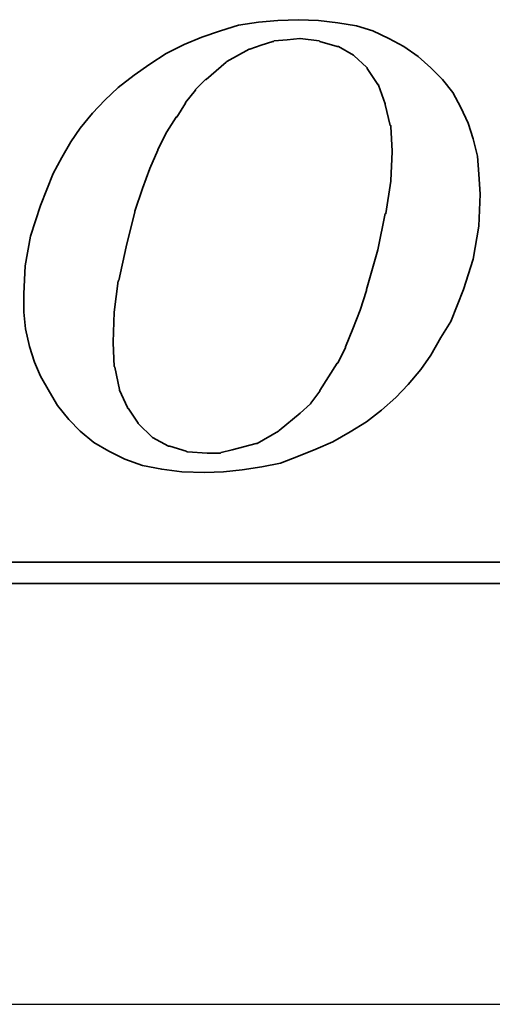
# Model space of a CAD drawing. Header units: millimetres. Extents: x -51 to 427, y -66 to 81.
# Tile 39 of 105: x 128.65 to 129.81, y 0 to 2.41. Entities that reach past the tile are written whole.
import ezdxf

# ---------------------------------------------------------------- set-up
doc = ezdxf.new("R2010")
doc.units = ezdxf.units.MM
doc.linetypes.add('CENTER', pattern=[2, 1.25, -0.25, 0.25, -0.25])
for name, color, linetype in [('CL', 1, 'CENTER'), ('DIM', 4, 'Continuous'), ('layer 1', 7, 'Continuous')]:
    doc.layers.add(name, color=color, linetype=linetype)

# ---------------------------------------------------------------- blocks, each defined once
blk = doc.blocks.new('TBI MOTION logo(完整正式版)')
at = {"layer": 'layer 1', "color": 22, "lineweight": 35}
for points, knots in [([(35.79625, -6.98375), (35.79625, -6.98375), (36.23125, -7.43875), (36.23125, -7.43875), (36.23125, -7.43875), (36.23125, -7.43875), (36.75625, -7.87125), (36.75625, -7.87125), (36.75625, -7.87125), (36.75625, -7.87125), (37.33125, -8.20375), (37.33125, -8.20375), (37.33125, -8.20375), (37.33125, -8.20375), (37.95625, -8.51875), (37.95625, -8.51875), (37.95625, -8.51875), (37.95625, -8.51875), (38.62625, -8.75875), (38.62625, -8.75875), (38.62625, -8.75875), (38.62625, -8.75875), (39.37125, -8.90375), (39.37125, -8.90375), (39.37125, -8.90375), (39.37125, -8.90375), (40.14125, -8.99875), (40.14125, -8.99875), (40.14125, -8.99875), (40.14125, -8.99875), (41.02625, -9.02375), (41.02625, -9.02375), (41.02625, -9.02375), (41.02625, -9.02375), (41.74625, -8.99875), (41.74625, -8.99875), (41.74625, -8.99875), (41.74625, -8.99875), (42.46625, -8.92375), (42.46625, -8.92375), (42.46625, -8.92375), (42.46625, -8.92375), (43.21125, -8.80625), (43.21125, -8.80625), (43.21125, -8.80625), (43.21125, -8.80625), (43.93125, -8.66375), (43.93125, -8.66375), (43.93125, -8.66375), (43.93125, -8.66375), (44.62625, -8.39875), (44.62625, -8.39875), (44.62625, -8.39875), (44.62625, -8.39875), (45.29625, -8.13375), (45.29625, -8.13375), (45.29625, -8.13375), (45.29625, -8.13375), (45.94625, -7.84375), (45.94625, -7.84375), (45.94625, -7.84375), (45.94625, -7.84375), (46.61625, -7.46375), (46.61625, -7.46375), (46.61625, -7.46375), (46.61625, -7.46375), (47.24125, -7.07875), (47.24125, -7.07875), (47.24125, -7.07875), (47.24125, -7.07875), (47.81625, -6.62375), (47.81625, -6.62375), (47.81625, -6.62375), (47.81625, -6.62375), (48.36875, -6.14375), (48.36875, -6.14375), (48.36875, -6.14375), (48.36875, -6.14375), (48.84625, -5.64125), (48.84625, -5.64125), (48.84625, -5.64125), (48.84625, -5.64125), (49.32625, -5.06375), (49.32625, -5.06375), (49.32625, -5.06375), (49.32625, -5.06375), (49.71125, -4.51374), (49.71125, -4.51374), (49.71125, -4.51374), (49.71125, -4.51374), (50.09625, -3.83874), (50.09625, -3.83874), (50.09625, -3.83874), (50.09625, -3.83874), (50.48125, -3.21374), (50.48125, -3.21374), (50.48125, -3.21374), (50.48125, -3.21374), (50.96125, -1.99125), (50.96125, -1.99125), (50.96125, -1.99125), (50.96125, -1.99125), (51.34375, -0.81875), (51.34375, -0.81875), (51.34375, -0.81875), (51.34375, -0.81875), (51.56125, 0.45624), (51.56125, 0.45624), (51.56125, 0.45624), (51.56125, 0.45624), (51.60625, 1.67624), (51.60625, 1.67624), (51.60625, 1.67624), (51.60625, 1.67624), (51.56125, 2.44625), (51.56125, 2.44625), (51.56125, 2.44625), (51.56125, 2.44625), (51.51125, 3.14125), (51.51125, 3.14125), (51.51125, 3.14125), (51.51125, 3.14125), (51.34375, 3.81125), (51.34375, 3.81125), (51.34375, 3.81125), (51.34375, 3.81125), (51.15125, 4.41125), (51.15125, 4.41125), (51.15125, 4.41125), (51.15125, 4.41125), (50.86125, 5.01125), (50.86125, 5.01125), (50.86125, 5.01125), (50.86125, 5.01125), (50.55125, 5.58875), (50.55125, 5.58875), (50.55125, 5.58875), (50.55125, 5.58875), (50.16625, 6.09125), (50.16625, 6.09125), (50.16625, 6.09125), (50.16625, 6.09125), (49.71125, 6.54875), (49.71125, 6.54875), (49.71125, 6.54875), (49.71125, 6.54875), (49.23125, 6.98125), (49.23125, 6.98125), (49.23125, 6.98125), (49.23125, 6.98125), (48.67875, 7.36625), (48.67875, 7.36625), (48.67875, 7.36625), (48.67875, 7.36625), (48.10375, 7.67625), (48.10375, 7.67625), (48.10375, 7.67625), (48.10375, 7.67625), (47.48125, 7.96375), (47.48125, 7.96375), (47.48125, 7.96375), (47.48125, 7.96375), (46.85625, 8.15625), (46.85625, 8.15625), (46.85625, 8.15625), (46.85625, 8.15625), (46.13625, 8.27624), (46.13625, 8.27624), (46.13625, 8.27624), (46.13625, 8.27624), (45.39125, 8.37125), (45.39125, 8.37125), (45.39125, 8.37125), (45.39125, 8.37125), (44.62625, 8.39624), (44.62625, 8.39624), (44.62625, 8.39624), (44.62625, 8.39624), (43.83625, 8.37125), (43.83625, 8.37125), (43.83625, 8.37125), (43.83625, 8.37125), (43.09125, 8.30125), (43.09125, 8.30125), (43.09125, 8.30125), (43.09125, 8.30125), (42.32125, 8.18125), (42.32125, 8.18125), (42.32125, 8.18125), (42.32125, 8.18125), (41.62875, 7.96375), (41.62875, 7.96375), (41.62875, 7.96375), (41.62875, 7.96375), (40.90625, 7.72625), (40.90625, 7.72625), (40.90625, 7.72625), (40.90625, 7.72625), (40.23624, 7.43625), (40.23624, 7.43625), (40.23624, 7.43625), (40.23624, 7.43625), (39.54124, 7.10125), (39.54124, 7.10125), (39.54124, 7.10125), (39.54124, 7.10125), (38.91625, 6.69125), (38.91625, 6.69125), (38.91625, 6.69125), (38.91625, 6.69125), (38.31625, 6.26125), (38.31625, 6.26125), (38.31625, 6.26125), (38.31625, 6.26125), (37.69125, 5.78125), (37.69125, 5.78125), (37.69125, 5.78125), (37.69125, 5.78125), (37.18625, 5.30125), (37.18625, 5.30125), (37.18625, 5.30125), (37.18625, 5.30125), (36.70625, 4.79624), (36.70625, 4.79624), (36.70625, 4.79624), (36.70625, 4.79624), (36.23125, 4.22125), (36.23125, 4.22125), (36.23125, 4.22125), (36.23125, 4.22125), (35.87124, 3.69375), (35.87124, 3.69375), (35.87124, 3.69375), (35.87124, 3.69375), (35.53125, 3.09125), (35.53125, 3.09125), (35.53125, 3.09125), (35.53125, 3.09125), (35.19875, 2.47125), (35.19875, 2.47125), (35.19875, 2.47125), (35.19875, 2.47125), (34.71625, 1.24625), (34.71625, 1.24625), (34.71625, 1.24625), (34.71625, 1.24625), (34.33125, 0.06874), (34.33125, 0.06874), (34.33125, 0.06874), (34.33125, 0.06874), (34.11625, -1.07875), (34.11625, -1.07875), (34.11625, -1.07875), (34.11625, -1.07875), (34.07125, -2.15875), (34.07125, -2.15875), (34.07125, -2.15875), (34.07125, -2.15875), (34.07125, -2.85375), (34.07125, -2.85375), (34.07125, -2.85375), (34.07125, -2.85375), (34.14125, -3.50375), (34.14125, -3.50375), (34.14125, -3.50375), (34.14125, -3.50375), (34.28625, -4.17375), (34.28625, -4.17375), (34.28625, -4.17375), (34.28625, -4.17375), (34.47625, -4.77624), (34.47625, -4.77624), (34.47625, -4.77624), (34.47625, -4.77624), (34.71625, -5.32625), (34.71625, -5.32625), (34.71625, -5.32625), (34.71625, -5.32625), (35.05375, -5.92875), (35.05375, -5.92875), (35.05375, -5.92875), (35.05375, -5.92875), (35.36375, -6.45375), (35.36375, -6.45375), (35.36375, -6.45375), (35.36375, -6.45375), (35.79625, -6.98375), (35.79625, -6.98375)], [0, 0, 0, 0, 0.01388889, 0.01388889, 0.01388889, 0.01388889, 0.02777778, 0.02777778, 0.02777778, 0.02777778, 0.04166667, 0.04166667, 0.04166667, 0.04166667, 0.05555556, 0.05555556, 0.05555556, 0.05555556, 0.06944444, 0.06944444, 0.06944444, 0.06944444, 0.08333333, 0.08333333, 0.08333333, 0.08333333, 0.09722222, 0.09722222, 0.09722222, 0.09722222, 0.11111111, 0.11111111, 0.11111111, 0.11111111, 0.125, 0.125, 0.125, 0.125, 0.13888889, 0.13888889, 0.13888889, 0.13888889, 0.15277778, 0.15277778, 0.15277778, 0.15277778, 0.16666667, 0.16666667, 0.16666667, 0.16666667, 0.18055556, 0.18055556, 0.18055556, 0.18055556, 0.19444444, 0.19444444, 0.19444444, 0.19444444, 0.20833333, 0.20833333, 0.20833333, 0.20833333, 0.22222222, 0.22222222, 0.22222222, 0.22222222, 0.23611111, 0.23611111, 0.23611111, 0.23611111, 0.25, 0.25, 0.25, 0.25, 0.26388889, 0.26388889, 0.26388889, 0.26388889, 0.27777778, 0.27777778, 0.27777778, 0.27777778, 0.29166667, 0.29166667, 0.29166667, 0.29166667, 0.30555556, 0.30555556, 0.30555556, 0.30555556, 0.31944444, 0.31944444, 0.31944444, 0.31944444, 0.33333333, 0.33333333, 0.33333333, 0.33333333, 0.34722222, 0.34722222, 0.34722222, 0.34722222, 0.36111111, 0.36111111, 0.36111111, 0.36111111, 0.375, 0.375, 0.375, 0.375, 0.38888889, 0.38888889, 0.38888889, 0.38888889, 0.40277778, 0.40277778, 0.40277778, 0.40277778, 0.41666667, 0.41666667, 0.41666667, 0.41666667, 0.43055556, 0.43055556, 0.43055556, 0.43055556, 0.44444444, 0.44444444, 0.44444444, 0.44444444, 0.45833333, 0.45833333, 0.45833333, 0.45833333, 0.47222222, 0.47222222, 0.47222222, 0.47222222, 0.48611111, 0.48611111, 0.48611111, 0.48611111, 0.5, 0.5, 0.5, 0.5, 0.51388889, 0.51388889, 0.51388889, 0.51388889, 0.52777778, 0.52777778, 0.52777778, 0.52777778, 0.54166667, 0.54166667, 0.54166667, 0.54166667, 0.55555556, 0.55555556, 0.55555556, 0.55555556, 0.56944444, 0.56944444, 0.56944444, 0.56944444, 0.58333333, 0.58333333, 0.58333333, 0.58333333, 0.59722222, 0.59722222, 0.59722222, 0.59722222, 0.61111111, 0.61111111, 0.61111111, 0.61111111, 0.625, 0.625, 0.625, 0.625, 0.63888889, 0.63888889, 0.63888889, 0.63888889, 0.65277778, 0.65277778, 0.65277778, 0.65277778, 0.66666667, 0.66666667, 0.66666667, 0.66666667, 0.68055556, 0.68055556, 0.68055556, 0.68055556, 0.69444444, 0.69444444, 0.69444444, 0.69444444, 0.70833333, 0.70833333, 0.70833333, 0.70833333, 0.72222222, 0.72222222, 0.72222222, 0.72222222, 0.73611111, 0.73611111, 0.73611111, 0.73611111, 0.75, 0.75, 0.75, 0.75, 0.76388889, 0.76388889, 0.76388889, 0.76388889, 0.77777778, 0.77777778, 0.77777778, 0.77777778, 0.79166667, 0.79166667, 0.79166667, 0.79166667, 0.80555556, 0.80555556, 0.80555556, 0.80555556, 0.81944444, 0.81944444, 0.81944444, 0.81944444, 0.83333333, 0.83333333, 0.83333333, 0.83333333, 0.84722222, 0.84722222, 0.84722222, 0.84722222, 0.86111111, 0.86111111, 0.86111111, 0.86111111, 0.875, 0.875, 0.875, 0.875, 0.88888889, 0.88888889, 0.88888889, 0.88888889, 0.90277778, 0.90277778, 0.90277778, 0.90277778, 0.91666667, 0.91666667, 0.91666667, 0.91666667, 0.93055556, 0.93055556, 0.93055556, 0.93055556, 0.94444444, 0.94444444, 0.94444444, 0.94444444, 0.95833333, 0.95833333, 0.95833333, 0.95833333, 0.97222222, 0.97222222, 0.97222222, 0.97222222, 0.98611111, 0.98611111, 0.98611111, 0.98611111, 1, 1, 1, 1]), ([(38.33875, 1.03124), (38.33875, 1.03124), (38.62625, 1.89625), (38.62625, 1.89625), (38.62625, 1.89625), (38.62625, 1.89625), (38.91625, 2.66375), (38.91625, 2.66375), (38.91625, 2.66375), (38.91625, 2.66375), (39.22625, 3.38125), (39.22625, 3.38125), (39.22625, 3.38125), (39.22625, 3.38125), (39.22625, 3.40624), (39.22625, 3.40624), (39.22625, 3.40624), (39.22625, 3.40624), (39.56124, 4.07624), (39.56124, 4.07624), (39.56124, 4.07624), (39.56124, 4.07624), (39.92125, 4.65125), (39.92125, 4.65125), (39.92125, 4.65125), (39.92125, 4.65125), (39.94625, 4.65125), (39.94625, 4.65125), (39.94625, 4.65125), (39.94625, 4.65125), (40.28125, 5.17875), (40.28125, 5.17875), (40.28125, 5.17875), (40.28125, 5.17875), (40.28125, 5.20375), (40.28125, 5.20375), (40.28125, 5.20375), (40.28125, 5.20375), (40.66875, 5.68625), (40.66875, 5.68625), (40.66875, 5.68625), (40.66875, 5.68625), (40.66875, 5.70625), (40.66875, 5.70625), (40.66875, 5.70625), (40.66875, 5.70625), (41.05124, 6.09125), (41.05124, 6.09125), (41.05124, 6.09125), (41.05124, 6.09125), (41.07625, 6.09125), (41.07625, 6.09125), (41.07625, 6.09125), (41.07625, 6.09125), (41.84125, 6.76625), (41.84125, 6.76625), (41.84125, 6.76625), (41.84125, 6.76625), (41.86625, 6.78625), (41.86625, 6.78625), (41.86625, 6.78625), (41.86625, 6.78625), (42.73125, 7.26624), (42.73125, 7.26624), (42.73125, 7.26624), (42.73125, 7.26624), (42.75625, 7.26624), (42.75625, 7.26624), (42.75625, 7.26624), (42.75625, 7.26624), (43.18625, 7.41125), (43.18625, 7.41125), (43.18625, 7.41125), (43.18625, 7.41125), (43.64125, 7.55625), (43.64125, 7.55625), (43.64125, 7.55625), (43.64125, 7.55625), (43.66625, 7.55625), (43.66625, 7.55625), (43.66625, 7.55625), (43.66625, 7.55625), (43.69125, 7.58124), (43.69125, 7.58124), (43.69125, 7.58124), (43.69125, 7.58124), (44.19125, 7.62625), (44.19125, 7.62625), (44.19125, 7.62625), (44.19125, 7.62625), (44.67125, 7.67625), (44.67125, 7.67625), (44.67125, 7.67625), (44.67125, 7.67625), (44.69625, 7.67625), (44.69625, 7.67625), (44.69625, 7.67625), (44.69625, 7.67625), (45.41875, 7.58124), (45.41875, 7.58124), (45.41875, 7.58124), (45.41875, 7.58124), (45.44125, 7.55625), (45.44125, 7.55625), (45.44125, 7.55625), (45.44125, 7.55625), (46.11125, 7.36625), (46.11125, 7.36625), (46.11125, 7.36625), (46.11125, 7.36625), (46.13625, 7.36625), (46.13625, 7.36625), (46.13625, 7.36625), (46.13625, 7.36625), (46.15875, 7.36625), (46.15875, 7.36625), (46.15875, 7.36625), (46.15875, 7.36625), (46.73625, 7.02624), (46.73625, 7.02624), (46.73625, 7.02624), (46.73625, 7.02624), (46.76125, 7.00624), (46.76125, 7.00624), (46.76125, 7.00624), (46.76125, 7.00624), (47.24125, 6.57124), (47.24125, 6.57124), (47.24125, 6.57124), (47.24125, 6.57124), (47.26625, 6.54875), (47.26625, 6.54875), (47.26625, 6.54875), (47.26625, 6.54875), (47.26625, 6.52375), (47.26625, 6.52375), (47.26625, 6.52375), (47.26625, 6.52375), (47.67375, 5.89875), (47.67375, 5.89875), (47.67375, 5.89875), (47.67375, 5.89875), (47.69625, 5.89875), (47.69625, 5.89875), (47.69625, 5.89875), (47.69625, 5.89875), (47.69625, 5.87625), (47.69625, 5.87625), (47.69625, 5.87625), (47.69625, 5.87625), (47.96125, 5.15625), (47.96125, 5.15625), (47.96125, 5.15625), (47.96125, 5.15625), (47.96125, 5.13125), (47.96125, 5.13125), (47.96125, 5.13125), (47.96125, 5.13125), (48.15125, 4.31875), (48.15125, 4.31875), (48.15125, 4.31875), (48.15125, 4.31875), (48.17625, 4.31875), (48.17625, 4.31875), (48.17625, 4.31875), (48.17625, 4.31875), (48.17625, 4.29125), (48.17625, 4.29125), (48.17625, 4.29125), (48.17625, 4.29125), (48.22625, 3.33125), (48.22625, 3.33125), (48.22625, 3.33125), (48.22625, 3.33125), (48.22625, 3.30875), (48.22625, 3.30875), (48.22625, 3.30875), (48.22625, 3.30875), (48.17625, 2.20624), (48.17625, 2.20624), (48.17625, 2.20624), (48.17625, 2.20624), (48.17625, 2.18124), (48.17625, 2.18124), (48.17625, 2.18124), (48.17625, 2.18124), (47.98375, 0.93624), (47.98375, 0.93624), (47.98375, 0.93624), (47.98375, 0.93624), (47.96125, 0.93624), (47.96125, 0.93624), (47.96125, 0.93624), (47.96125, 0.93624), (47.67375, -0.45874), (47.67375, -0.45874), (47.67375, -0.45874), (47.67375, -0.45874), (47.24125, -1.99125), (47.24125, -1.99125), (47.24125, -1.99125), (47.24125, -1.99125), (47.24125, -2.01874), (47.24125, -2.01874), (47.24125, -2.01874), (47.24125, -2.01874), (47.00125, -2.78375), (47.00125, -2.78375), (47.00125, -2.78375), (47.00125, -2.78375), (46.71125, -3.50375), (46.71125, -3.50375), (46.71125, -3.50375), (46.71125, -3.50375), (46.42625, -4.19875), (46.42625, -4.19875), (46.42625, -4.19875), (46.42625, -4.19875), (46.42625, -4.22375), (46.42625, -4.22375), (46.42625, -4.22375), (46.42625, -4.22375), (46.13625, -4.82374), (46.13625, -4.82374), (46.13625, -4.82374), (46.13625, -4.82374), (46.11125, -4.82374), (46.11125, -4.82374), (46.11125, -4.82374), (46.11125, -4.82374), (45.77625, -5.35125), (45.77625, -5.35125), (45.77625, -5.35125), (45.77625, -5.35125), (45.44125, -5.87875), (45.44125, -5.87875), (45.44125, -5.87875), (45.44125, -5.87875), (45.44125, -5.90375), (45.44125, -5.90375), (45.44125, -5.90375), (45.44125, -5.90375), (45.10625, -6.35875), (45.10625, -6.35875), (45.10625, -6.35875), (45.10625, -6.35875), (45.08125, -6.38375), (45.08125, -6.38375), (45.08125, -6.38375), (45.08125, -6.38375), (44.69625, -6.74375), (44.69625, -6.74375), (44.69625, -6.74375), (44.69625, -6.74375), (43.88375, -7.41625), (43.88375, -7.41625), (43.88375, -7.41625), (43.88375, -7.41625), (43.85625, -7.43875), (43.85625, -7.43875), (43.85625, -7.43875), (43.85625, -7.43875), (43.04125, -7.91875), (43.04125, -7.91875), (43.04125, -7.91875), (43.04125, -7.91875), (43.01625, -7.91875), (43.01625, -7.91875), (43.01625, -7.91875), (43.01625, -7.91875), (42.99625, -7.91875), (42.99625, -7.91875), (42.99625, -7.91875), (42.99625, -7.91875), (42.08125, -8.15875), (42.08125, -8.15875), (42.08125, -8.15875), (42.08125, -8.15875), (41.65125, -8.25625), (41.65125, -8.25625), (41.65125, -8.25625), (41.65125, -8.25625), (41.62875, -8.27875), (41.62875, -8.27875), (41.62875, -8.27875), (41.62875, -8.27875), (41.60125, -8.27875), (41.60125, -8.27875), (41.60125, -8.27875), (41.60125, -8.27875), (41.12125, -8.27875), (41.12125, -8.27875), (41.12125, -8.27875), (41.12125, -8.27875), (40.35624, -8.23125), (40.35624, -8.23125), (40.35624, -8.23125), (40.35624, -8.23125), (40.33125, -8.23125), (40.33125, -8.23125), (40.33125, -8.23125), (40.33125, -8.23125), (40.30625, -8.20375), (40.30625, -8.20375), (40.30625, -8.20375), (40.30625, -8.20375), (39.68375, -8.01375), (39.68375, -8.01375), (39.68375, -8.01375), (39.68375, -8.01375), (39.66124, -8.01375), (39.66124, -8.01375), (39.66124, -8.01375), (39.66124, -8.01375), (39.63625, -8.01375), (39.63625, -8.01375), (39.63625, -8.01375), (39.63625, -8.01375), (39.01125, -7.67875), (39.01125, -7.67875), (39.01125, -7.67875), (39.01125, -7.67875), (38.98875, -7.65375), (38.98875, -7.65375), (38.98875, -7.65375), (38.98875, -7.65375), (38.48625, -7.17375), (38.48625, -7.17375), (38.48625, -7.17375), (38.48625, -7.17375), (38.45875, -7.14875), (38.45875, -7.14875), (38.45875, -7.14875), (38.45875, -7.14875), (38.45875, -7.12875), (38.45875, -7.12875), (38.45875, -7.12875), (38.45875, -7.12875), (38.07625, -6.54875), (38.07625, -6.54875), (38.07625, -6.54875), (38.07625, -6.54875), (38.05125, -6.54875), (38.05125, -6.54875), (38.05125, -6.54875), (38.05125, -6.54875), (38.05125, -6.52875), (38.05125, -6.52875), (38.05125, -6.52875), (38.05125, -6.52875), (37.74125, -5.85375), (37.74125, -5.85375), (37.74125, -5.85375), (37.74125, -5.85375), (37.74125, -5.82875), (37.74125, -5.82875), (37.74125, -5.82875), (37.74125, -5.82875), (37.57375, -4.96875), (37.57375, -4.96875), (37.57375, -4.96875), (37.57375, -4.96875), (37.54625, -4.94375), (37.54625, -4.94375), (37.54625, -4.94375), (37.54625, -4.94375), (37.50125, -4.03375), (37.50125, -4.03375), (37.50125, -4.03375), (37.50125, -4.03375), (37.50125, -4.00875), (37.50125, -4.00875), (37.50125, -4.00875), (37.50125, -4.00875), (37.54625, -2.85375), (37.54625, -2.85375), (37.54625, -2.85375), (37.54625, -2.85375), (37.69125, -1.65875), (37.69125, -1.65875), (37.69125, -1.65875), (37.69125, -1.65875), (37.71624, -1.63375), (37.71624, -1.63375), (37.71624, -1.63375), (37.71624, -1.63375), (38.00375, -0.33875), (38.00375, -0.33875), (38.00375, -0.33875), (38.00375, -0.33875), (38.33875, 1.00624), (38.33875, 1.00624), (38.33875, 1.00624), (38.33875, 1.00624), (38.33875, 1.03124), (38.33875, 1.03124)], [0, 0, 0, 0, 0.01010101, 0.01010101, 0.01010101, 0.01010101, 0.02020202, 0.02020202, 0.02020202, 0.02020202, 0.03030303, 0.03030303, 0.03030303, 0.03030303, 0.04040404, 0.04040404, 0.04040404, 0.04040404, 0.05050505, 0.05050505, 0.05050505, 0.05050505, 0.06060606, 0.06060606, 0.06060606, 0.06060606, 0.07070707, 0.07070707, 0.07070707, 0.07070707, 0.08080808, 0.08080808, 0.08080808, 0.08080808, 0.09090909, 0.09090909, 0.09090909, 0.09090909, 0.1010101, 0.1010101, 0.1010101, 0.1010101, 0.11111111, 0.11111111, 0.11111111, 0.11111111, 0.12121212, 0.12121212, 0.12121212, 0.12121212, 0.13131313, 0.13131313, 0.13131313, 0.13131313, 0.14141414, 0.14141414, 0.14141414, 0.14141414, 0.15151515, 0.15151515, 0.15151515, 0.15151515, 0.16161616, 0.16161616, 0.16161616, 0.16161616, 0.17171717, 0.17171717, 0.17171717, 0.17171717, 0.18181818, 0.18181818, 0.18181818, 0.18181818, 0.19191919, 0.19191919, 0.19191919, 0.19191919, 0.2020202, 0.2020202, 0.2020202, 0.2020202, 0.21212121, 0.21212121, 0.21212121, 0.21212121, 0.22222222, 0.22222222, 0.22222222, 0.22222222, 0.23232323, 0.23232323, 0.23232323, 0.23232323, 0.24242424, 0.24242424, 0.24242424, 0.24242424, 0.25252525, 0.25252525, 0.25252525, 0.25252525, 0.26262626, 0.26262626, 0.26262626, 0.26262626, 0.27272727, 0.27272727, 0.27272727, 0.27272727, 0.28282828, 0.28282828, 0.28282828, 0.28282828, 0.29292929, 0.29292929, 0.29292929, 0.29292929, 0.3030303, 0.3030303, 0.3030303, 0.3030303, 0.31313131, 0.31313131, 0.31313131, 0.31313131, 0.32323232, 0.32323232, 0.32323232, 0.32323232, 0.33333333, 0.33333333, 0.33333333, 0.33333333, 0.34343434, 0.34343434, 0.34343434, 0.34343434, 0.35353535, 0.35353535, 0.35353535, 0.35353535, 0.36363636, 0.36363636, 0.36363636, 0.36363636, 0.37373737, 0.37373737, 0.37373737, 0.37373737, 0.38383838, 0.38383838, 0.38383838, 0.38383838, 0.39393939, 0.39393939, 0.39393939, 0.39393939, 0.4040404, 0.4040404, 0.4040404, 0.4040404, 0.41414141, 0.41414141, 0.41414141, 0.41414141, 0.42424242, 0.42424242, 0.42424242, 0.42424242, 0.43434343, 0.43434343, 0.43434343, 0.43434343, 0.44444444, 0.44444444, 0.44444444, 0.44444444, 0.45454545, 0.45454545, 0.45454545, 0.45454545, 0.46464646, 0.46464646, 0.46464646, 0.46464646, 0.47474747, 0.47474747, 0.47474747, 0.47474747, 0.48484848, 0.48484848, 0.48484848, 0.48484848, 0.49494949, 0.49494949, 0.49494949, 0.49494949, 0.50505051, 0.50505051, 0.50505051, 0.50505051, 0.51515152, 0.51515152, 0.51515152, 0.51515152, 0.52525253, 0.52525253, 0.52525253, 0.52525253, 0.53535354, 0.53535354, 0.53535354, 0.53535354, 0.54545455, 0.54545455, 0.54545455, 0.54545455, 0.55555556, 0.55555556, 0.55555556, 0.55555556, 0.56565657, 0.56565657, 0.56565657, 0.56565657, 0.57575758, 0.57575758, 0.57575758, 0.57575758, 0.58585859, 0.58585859, 0.58585859, 0.58585859, 0.5959596, 0.5959596, 0.5959596, 0.5959596, 0.60606061, 0.60606061, 0.60606061, 0.60606061, 0.61616162, 0.61616162, 0.61616162, 0.61616162, 0.62626263, 0.62626263, 0.62626263, 0.62626263, 0.63636364, 0.63636364, 0.63636364, 0.63636364, 0.64646465, 0.64646465, 0.64646465, 0.64646465, 0.65656566, 0.65656566, 0.65656566, 0.65656566, 0.66666667, 0.66666667, 0.66666667, 0.66666667, 0.67676768, 0.67676768, 0.67676768, 0.67676768, 0.68686869, 0.68686869, 0.68686869, 0.68686869, 0.6969697, 0.6969697, 0.6969697, 0.6969697, 0.70707071, 0.70707071, 0.70707071, 0.70707071, 0.71717172, 0.71717172, 0.71717172, 0.71717172, 0.72727273, 0.72727273, 0.72727273, 0.72727273, 0.73737374, 0.73737374, 0.73737374, 0.73737374, 0.74747475, 0.74747475, 0.74747475, 0.74747475, 0.75757576, 0.75757576, 0.75757576, 0.75757576, 0.76767677, 0.76767677, 0.76767677, 0.76767677, 0.77777778, 0.77777778, 0.77777778, 0.77777778, 0.78787879, 0.78787879, 0.78787879, 0.78787879, 0.7979798, 0.7979798, 0.7979798, 0.7979798, 0.80808081, 0.80808081, 0.80808081, 0.80808081, 0.81818182, 0.81818182, 0.81818182, 0.81818182, 0.82828283, 0.82828283, 0.82828283, 0.82828283, 0.83838384, 0.83838384, 0.83838384, 0.83838384, 0.84848485, 0.84848485, 0.84848485, 0.84848485, 0.85858586, 0.85858586, 0.85858586, 0.85858586, 0.86868687, 0.86868687, 0.86868687, 0.86868687, 0.87878788, 0.87878788, 0.87878788, 0.87878788, 0.88888889, 0.88888889, 0.88888889, 0.88888889, 0.8989899, 0.8989899, 0.8989899, 0.8989899, 0.90909091, 0.90909091, 0.90909091, 0.90909091, 0.91919192, 0.91919192, 0.91919192, 0.91919192, 0.92929293, 0.92929293, 0.92929293, 0.92929293, 0.93939394, 0.93939394, 0.93939394, 0.93939394, 0.94949495, 0.94949495, 0.94949495, 0.94949495, 0.95959596, 0.95959596, 0.95959596, 0.95959596, 0.96969697, 0.96969697, 0.96969697, 0.96969697, 0.97979798, 0.97979798, 0.97979798, 0.97979798, 0.98989899, 0.98989899, 0.98989899, 0.98989899, 1, 1, 1, 1]), ([(75.90875, -9.47875), (75.90875, -9.47875), (75.90875, -12.28625), (75.90875, -12.28625), (75.90875, -12.28625), (75.90875, -12.28625), (75.90875, -12.47875), (75.90875, -12.47875), (75.90875, -12.47875), (75.90875, -12.47875), (75.71625, -12.47875), (75.71625, -12.47875), (75.71625, -12.47875), (75.71625, -12.47875), (-88.32875, -12.47875), (-88.32875, -12.47875), (-88.32875, -12.47875), (-88.32875, -12.47875), (-88.32875, -13.29375), (-88.32875, -13.29375), (-88.32875, -13.29375), (-88.32875, -13.29375), (82.89125, -13.29375), (82.89125, -13.29375), (82.89125, -13.29375), (82.89125, -13.29375), (75.90875, -9.47875), (75.90875, -9.47875)], [0, 0, 0, 0, 0.14285714, 0.14285714, 0.14285714, 0.14285714, 0.28571429, 0.28571429, 0.28571429, 0.28571429, 0.42857143, 0.42857143, 0.42857143, 0.42857143, 0.57142857, 0.57142857, 0.57142857, 0.57142857, 0.71428571, 0.71428571, 0.71428571, 0.71428571, 0.85714286, 0.85714286, 0.85714286, 0.85714286, 1, 1, 1, 1])]:
    blk.add_open_spline(points, degree=3, knots=knots, dxfattribs=at)

msp = doc.modelspace()

# ---------------------------------------------------------------- linework, layer by layer
at = {"layer": 'CL', "color": 0, "ltscale": 3}
msp.add_line((98, 0), (161.5357, 0), dxfattribs=at)

# ---------------------------------------------------------------- block references
at = {"layer": 'DIM', "xscale": 0.0636045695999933, "yscale": 0.0636045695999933, "zscale": 0.0636045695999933}
msp.add_blockref('TBI MOTION logo(完整正式版)', (126.4942, 1.8759), dxfattribs=at)

doc.saveas('drawing.dxf')
